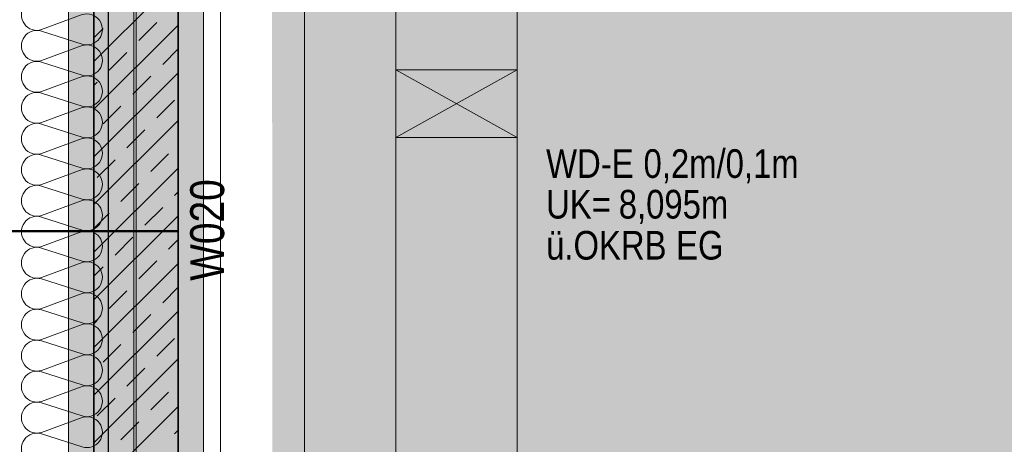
# Model space of a CAD drawing. Extents: x -420 to 300, y 62 to 1162.
# Tile 19 of 130: x -5 to 53, y 254 to 279. Entities that reach past the tile are written whole.
import ezdxf
from ezdxf.lldxf.tags import DXFTag

# ---------------------------------------------------------------- set-up
doc = ezdxf.new("R2010")
doc.units = 0
doc.layers.get('0').update_dxf_attribs({"lineweight": 35})
for name, color, linetype, lineweight, true_color in [('00_Beschriftung UZ', 3, 'Continuous', 13, 0x00ff00), ('30 -33 Aussenwände- 7 Fassade_ Elemente', 7, 'Continuous', 9, 0x00aacc), ('30 -34 Innenwände- 1 tragend', 7, 'Continuous', 13, 0xdd0806), ('30 -34 Innenwände- 11 Durchbruch', 4, 'Continuous', 9, 0x00ffff), ('30 -35 Decken- 1 Konstruktion-Träger- Stahlbeton', 7, 'grob-A06G9F4K8I', 13, 0x33aa00), ('70 -76 Bemaßung- 2 Allgemein', 9, 'Continuous', 5, 0x808080), ('iwb_Layout BA_Markierung', 7, 'Continuous', 9, 0xbadcdc), ('iwb_Schraffur_ F90_feuerbestaendig', 1, 'Continuous', 13, 0xff0000)]:
    doc.layers.add(name, color=color, linetype=linetype, lineweight=lineweight, true_color=true_color)
doc.layers.add('70 -71 Achsen- 1 Gebäudeachsen', color=7, linetype='STRICHPUNKT2-A06G9F4J8I', lineweight=18)
doc.layers.add('70 -75 Raumstempel- 3 Wandstempel', color=7, linetype='Continuous', lineweight=50)
doc.layers.add('iwb_Schraffur_Unterzug', color=7, linetype='Continuous', lineweight=5, true_color=0xffffcc, plot=False)
doc.styles.get("Standard").update_dxf_attribs({"font": 'ARIALN.TTF'})
tags = doc.linetypes.add('grob-A06G9F4K8I', pattern=[14, 3, -8, 3]).pattern_tags.tags
tags[8:9] = [DXFTag(74, 4), DXFTag(75, 0), DXFTag(340, '0'), DXFTag(46, 0.0), DXFTag(50, 0.0), DXFTag(44, 0.0), DXFTag(45, 0.0)]
tags[6:7] = [DXFTag(74, 4), DXFTag(75, 0), DXFTag(340, '0'), DXFTag(46, 0.0), DXFTag(50, 0.0), DXFTag(44, 0.0), DXFTag(45, 0.0)]
tags[4:5] = [DXFTag(74, 4), DXFTag(75, 0), DXFTag(340, '0'), DXFTag(46, 0.0), DXFTag(50, 0.0), DXFTag(44, 0.0), DXFTag(45, 0.0)]
tags = doc.linetypes.add('STRICHPUNKT2-A06G9F4J8I', pattern=[12.7, 6.35, -3.175, 0, -3.175]).pattern_tags.tags
tags[10:11] = [DXFTag(74, 4), DXFTag(75, 0), DXFTag(340, '0'), DXFTag(46, 0.0), DXFTag(50, 0.0), DXFTag(44, 0.0), DXFTag(45, 0.0)]
tags[8:9] = [DXFTag(74, 4), DXFTag(75, 0), DXFTag(340, '0'), DXFTag(46, 0.0), DXFTag(50, 0.0), DXFTag(44, 0.0), DXFTag(45, 0.0)]
tags[6:7] = [DXFTag(74, 4), DXFTag(75, 0), DXFTag(340, '0'), DXFTag(46, 0.0), DXFTag(50, 0.0), DXFTag(44, 0.0), DXFTag(45, 0.0)]
tags[4:5] = [DXFTag(74, 4), DXFTag(75, 0), DXFTag(340, '0'), DXFTag(46, 0.0), DXFTag(50, 0.0), DXFTag(44, 0.0), DXFTag(45, 0.0)]

# ---------------------------------------------------------------- blocks, each defined once
blk = doc.blocks.new('Polygon-A06G9F4D8I')
at = {"color": 0, "linetype": 'ByBlock', "lineweight": -2, "ltscale": 0.13}
blk.add_solid([(9.807, 86.695), (9.64, 1083.814), (76.501, 86.518), (76.501, 1083.814)], dxfattribs=at)
blk = doc.blocks.new('Referenz-A06G9F4L8I')
at = {"layer": '00_Beschriftung UZ', "color": 0, "linetype": 'Continuous', "lineweight": 5, "ltscale": 0.13}
blk.add_line((6.702, 227.453), (6.702, 769.453), dxfattribs=at)
at = {"layer": '30 -33 Aussenwände- 7 Fassade_ Elemente', "color": 0, "linetype": 'Continuous', "lineweight": -2, "ltscale": 0.25}
blk.add_line((0.062, 223.953), (0.062, 379.953), dxfattribs=at)
at = {"layer": '30 -33 Aussenwände- 7 Fassade_ Elemente', "color": 0, "linetype": 'Continuous', "ltscale": 0.13}
for p, q in [((1.562, 379.953), (1.562, 223.953)), ((-1.498, 279.135), (-3.898, 278.248)), ((-3.898, 278.158), (-1.498, 277.386)), ((-1.498, 277.296), (-3.898, 276.409)), ((-3.898, 276.319), (-1.498, 275.548)), ((-1.498, 275.458), (-3.898, 274.571)), ((-3.898, 274.481), (-1.498, 273.709)), ((-1.498, 273.619), (-3.898, 272.732)), ((-3.898, 272.642), (-1.498, 271.871)), ((-1.498, 271.781), (-3.898, 270.894)), ((-3.898, 270.804), (-1.498, 270.032)), ((-1.498, 269.942), (-3.898, 269.055)), ((-3.898, 268.965), (-1.498, 268.194)), ((-1.498, 268.104), (-3.898, 267.217)), ((-3.898, 267.127), (-1.498, 266.355)), ((-1.498, 266.265), (-3.898, 265.378)), ((-3.898, 265.288), (-1.498, 264.517)), ((-1.498, 264.427), (-3.898, 263.54)), ((-3.898, 263.45), (-1.498, 262.678)), ((-1.498, 262.588), (-3.898, 261.701)), ((-3.898, 261.611), (-1.498, 260.84)), ((-1.498, 260.75), (-3.898, 259.863)), ((-3.898, 259.773), (-1.498, 259.001)), ((-1.498, 258.911), (-3.898, 258.024)), ((-3.898, 257.934), (-1.498, 257.163)), ((-1.498, 257.073), (-3.898, 256.185)), ((-3.898, 256.095), (-1.498, 255.324)), ((-1.498, 255.234), (-3.898, 254.347)), ((-3.898, 254.257), (-1.498, 253.486))]:
    blk.add_line(p, q, dxfattribs=at)
for centre, major_axis, end_param in [((-4.179, 279.122), (0.282, 0.874), 3.764652), ((-1.216, 278.261), (-0.282, -0.874), 3.765224), ((-4.179, 277.284), (0.282, 0.874), 3.764652), ((-1.216, 276.422), (-0.282, -0.874), 3.765224), ((-4.179, 275.445), (0.282, 0.874), 3.764652), ((-1.216, 274.584), (-0.282, -0.874), 3.765224), ((-4.179, 273.606), (0.282, 0.874), 3.764652), ((-1.216, 272.745), (-0.282, -0.874), 3.765224), ((-4.179, 271.768), (0.282, 0.874), 3.764652), ((-1.216, 270.907), (-0.282, -0.874), 3.765224), ((-4.179, 269.929), (0.282, 0.874), 3.764652), ((-1.216, 269.068), (-0.282, -0.874), 3.765224), ((-4.179, 268.091), (0.282, 0.874), 3.764652), ((-1.216, 267.23), (-0.282, -0.874), 3.765224), ((-4.179, 266.252), (0.282, 0.874), 3.764652), ((-1.216, 265.391), (-0.282, -0.874), 3.765224), ((-4.179, 264.414), (0.282, 0.874), 3.764652), ((-1.216, 263.553), (-0.282, -0.874), 3.765224), ((-4.179, 262.575), (0.282, 0.874), 3.764652), ((-1.216, 261.714), (-0.282, -0.874), 3.765224), ((-4.179, 260.737), (0.282, 0.874), 3.764652), ((-1.216, 259.875), (-0.282, -0.874), 3.765224), ((-4.179, 258.898), (0.282, 0.874), 3.764652), ((-1.216, 258.037), (-0.282, -0.874), 3.765224), ((-4.179, 257.06), (0.282, 0.874), 3.764652), ((-1.216, 256.198), (-0.282, -0.874), 3.765224), ((-4.179, 255.221), (0.282, 0.874), 3.764652), ((-1.216, 254.36), (-0.282, -0.874), 3.765224), ((-4.179, 253.383), (0.282, 0.874), 3.764652)]:
    blk.add_ellipse(centre, major_axis=major_axis, ratio=1, start_param=0, end_param=end_param, dxfattribs=at)
at = {"layer": '30 -34 Innenwände- 1 tragend', "color": 0, "lineweight": 35}
for p, q in [((-0.798, 227.453), (-0.798, 380.453)), ((4.202, 227.453), (4.202, 380.453))]:
    blk.add_line(p, q, dxfattribs=at)
at = {"layer": '30 -34 Innenwände- 1 tragend', "color": 0, "linetype": 'Continuous', "ltscale": 0.13}
for p, q in [((-0.798, 227.453), (-0.798, 380.453)), ((4.202, 227.453), (4.202, 380.453))]:
    blk.add_line(p, q, dxfattribs=at)
at = {"layer": '30 -34 Innenwände- 1 tragend', "color": 0, "lineweight": 9}
for p, q in [((-0.798, 276.348), (4.202, 281.348)), ((-0.798, 276.348), (4.202, 281.348)), ((1.868, 277.599), (2.929, 278.66)), ((1.868, 277.599), (2.929, 278.66)), ((-0.798, 273.52), (4.202, 278.52)), ((-0.798, 273.52), (4.202, 278.52)), ((-0.798, 277.762), (-0.253, 278.306)), ((-0.798, 277.762), (-0.253, 278.306)), ((0.1, 275.832), (1.161, 276.892)), ((0.1, 275.832), (1.161, 276.892)), ((3.282, 276.185), (4.202, 277.105)), ((3.282, 276.185), (4.202, 277.105)), ((-0.798, 270.691), (4.202, 275.691)), ((-0.798, 270.691), (4.202, 275.691)), ((-0.798, 274.934), (-0.607, 275.124)), ((-0.798, 274.934), (-0.607, 275.124)), ((1.514, 274.417), (2.575, 275.478)), ((1.514, 274.417), (2.575, 275.478)), ((2.929, 273.003), (3.989, 274.064)), ((2.929, 273.003), (3.989, 274.064)), ((-0.253, 272.65), (0.807, 273.71)), ((-0.253, 272.65), (0.807, 273.71)), ((-0.798, 267.863), (4.202, 272.863)), ((-0.798, 267.863), (4.202, 272.863)), ((1.161, 271.235), (2.221, 272.296)), ((1.161, 271.235), (2.221, 272.296)), ((-0.607, 269.468), (0.454, 270.528)), ((-0.607, 269.468), (0.454, 270.528)), ((2.575, 269.821), (3.636, 270.882)), ((2.575, 269.821), (3.636, 270.882)), ((-0.798, 265.034), (4.202, 270.034)), ((-0.798, 265.034), (4.202, 270.034)), ((0.807, 268.053), (1.868, 269.114)), ((0.807, 268.053), (1.868, 269.114)), ((3.989, 268.407), (4.202, 268.62)), ((3.989, 268.407), (4.202, 268.62)), ((2.221, 266.639), (3.282, 267.7)), ((2.221, 266.639), (3.282, 267.7)), ((-0.798, 266.448), (0.1, 267.346)), ((-0.798, 266.448), (0.1, 267.346)), ((-0.798, 262.206), (4.202, 267.206)), ((-0.798, 262.206), (4.202, 267.206)), ((0.454, 264.871), (1.514, 265.932)), ((0.454, 264.871), (1.514, 265.932)), ((3.636, 265.225), (4.202, 265.792)), ((3.636, 265.225), (4.202, 265.792)), ((-0.798, 259.377), (4.202, 264.377)), ((-0.798, 259.377), (4.202, 264.377)), ((-0.798, 263.62), (-0.253, 264.164)), ((-0.798, 263.62), (-0.253, 264.164)), ((1.868, 263.457), (2.929, 264.518)), ((1.868, 263.457), (2.929, 264.518)), ((3.282, 262.043), (4.202, 262.963)), ((3.282, 262.043), (4.202, 262.963)), ((0.1, 261.689), (1.161, 262.75)), ((0.1, 261.689), (1.161, 262.75)), ((-0.798, 256.549), (4.202, 261.549)), ((-0.798, 256.549), (4.202, 261.549)), ((1.514, 260.275), (2.575, 261.336)), ((1.514, 260.275), (2.575, 261.336)), ((-0.798, 260.792), (-0.607, 260.982)), ((-0.798, 260.792), (-0.607, 260.982)), ((2.929, 258.861), (3.989, 259.922)), ((2.929, 258.861), (3.989, 259.922)), ((-0.253, 258.507), (0.807, 259.568)), ((-0.253, 258.507), (0.807, 259.568)), ((-0.798, 253.721), (4.202, 258.721)), ((-0.798, 253.721), (4.202, 258.721)), ((1.161, 257.093), (2.221, 258.154)), ((1.161, 257.093), (2.221, 258.154)), ((2.575, 255.679), (3.636, 256.74)), ((2.575, 255.679), (3.636, 256.74)), ((-0.798, 250.892), (4.202, 255.892)), ((-0.798, 250.892), (4.202, 255.892)), ((-0.607, 255.326), (0.454, 256.386)), ((-0.607, 255.326), (0.454, 256.386)), ((0.807, 253.911), (1.868, 254.972)), ((0.807, 253.911), (1.868, 254.972)), ((3.989, 254.265), (4.202, 254.478)), ((3.989, 254.265), (4.202, 254.478))]:
    blk.add_line(p, q, dxfattribs=at)
at = {"layer": '30 -34 Innenwände- 11 Durchbruch', "color": 0, "linetype": 'Continuous', "ltscale": 0.13}
for p, q in [((17.102, 271.853), (17.102, 275.853)), ((17.102, 275.853), (24.302, 271.853)), ((24.302, 275.853), (17.102, 271.853)), ((17.102, 275.853), (24.302, 275.853)), ((24.302, 275.853), (17.102, 271.853)), ((24.302, 271.853), (17.102, 275.853)), ((24.302, 271.853), (24.302, 275.853)), ((17.102, 271.853), (24.302, 271.853))]:
    blk.add_line(p, q, dxfattribs=at)
at = {"layer": '30 -34 Innenwände- 11 Durchbruch', "color": 0, "lineweight": 0}
for points in [[(20.702, 273.853), (17.102, 275.853), (20.702, 275.853)], [(20.702, 273.853), (20.702, 275.853), (24.302, 275.853)], [(20.702, 271.853), (17.102, 271.853), (20.702, 273.853)], [(20.702, 271.853), (20.702, 273.853), (24.302, 271.853)]]:
    blk.add_solid(points, dxfattribs=at)
at = {"layer": '30 -35 Decken- 1 Konstruktion-Träger- Stahlbeton', "color": 0}
for p, q in [((-2.298, 227.453), (-2.298, 770.453)), ((5.702, 227.453), (5.702, 770.453)), ((17.102, 223.453), (17.102, 770.453)), ((24.302, 223.453), (24.302, 770.453))]:
    blk.add_line(p, q, dxfattribs=at)
at = {"layer": '70 -71 Achsen- 1 Gebäudeachsen', "color": 0, "linetype": 'STRICHPUNKT2-A06G9F4J8I', "ltscale": 0.18}
blk.add_line((1.702, 1084.393), (1.702, 84.953), dxfattribs=at)
at = {"layer": '70 -75 Raumstempel- 3 Wandstempel', "color": 0, "linetype": 'Continuous', "ltscale": 0.5}
blk.add_line((4.203, 266.285), (-10.237, 266.285), dxfattribs=at)
at = {"layer": '70 -76 Bemaßung- 2 Allgemein', "color": 0, "linetype": 'Continuous', "ltscale": 0.13}
blk.add_line((11.702, 379.393), (11.702, 228.514), dxfattribs=at)
at = {"layer": '30 -34 Innenwände- 11 Durchbruch', "color": 0, "linetype": 'Continuous', "ltscale": 0.13, "char_height": 1.7, "attachment_point": 1}
for s, insert in [('{\\fArial Narrow;WD-E}', (26.025, 271.148)), ('{\\fArial Narrow;0,2m/0,1m}', (31.806, 271.148)), ('{\\fArial Narrow;UK=}', (26.025, 268.736)), ('{\\fArial Narrow;8,095m}', (30.336, 268.736)), ('{\\fArial Narrow;ü.OKRB}', (26.025, 266.3)), ('{\\fArial Narrow;EG}', (33.738, 266.3))]:
    blk.add_mtext(s, dxfattribs=dict(at, insert=insert))
at = {"layer": '70 -75 Raumstempel- 3 Wandstempel', "color": 0, "linetype": 'Continuous', "ltscale": 0.5, "insert": (4.914, 263.343), "char_height": 2.01377, "attachment_point": 1, "rotation": 90}
blk.add_mtext('{\\fArial Narrow;W020}', dxfattribs=at)
blk = doc.blocks.new('Referenz-A06G9F4N8I')
at = {"layer": 'iwb_Schraffur_Unterzug', "linetype": 'Continuous', "ltscale": 0.13}
blk.add_hatch(color=256, dxfattribs=at).paths.add_polyline_path([(21.102, 223.453), (17.102, 223.453), (17.102, 770.453), (24.302, 770.453), (24.302, 223.453)])
at = {"layer": 'iwb_Schraffur_ F90_feuerbestaendig', "linetype": 'Continuous', "ltscale": 0.13}
blk.add_solid([(-0.796, 384.453), (4.204, 384.453), (-0.796, 212.353), (4.204, 212.353)], dxfattribs=at)
at = {"layer": 'iwb_Schraffur_Unterzug', "linetype": 'Continuous', "ltscale": 0.13}
blk.add_solid([(-2.298, 227.453), (-2.298, 830.453), (5.702, 227.453), (5.702, 830.453)], dxfattribs=at)

msp = doc.modelspace()

# ---------------------------------------------------------------- block references
at = {"color": 8, "lineweight": 25, "ltscale": 0.25, "true_color": 0x808080}
for name in ['Referenz-A06G9F4L8I', 'Referenz-A06G9F4N8I']:
    msp.add_blockref(name, (0, 0), dxfattribs=at)
at = {"layer": 'iwb_Layout BA_Markierung', "ltscale": 0.13}
msp.add_blockref('Polygon-A06G9F4D8I', (0, 0), dxfattribs=at)

doc.saveas('drawing.dxf')
